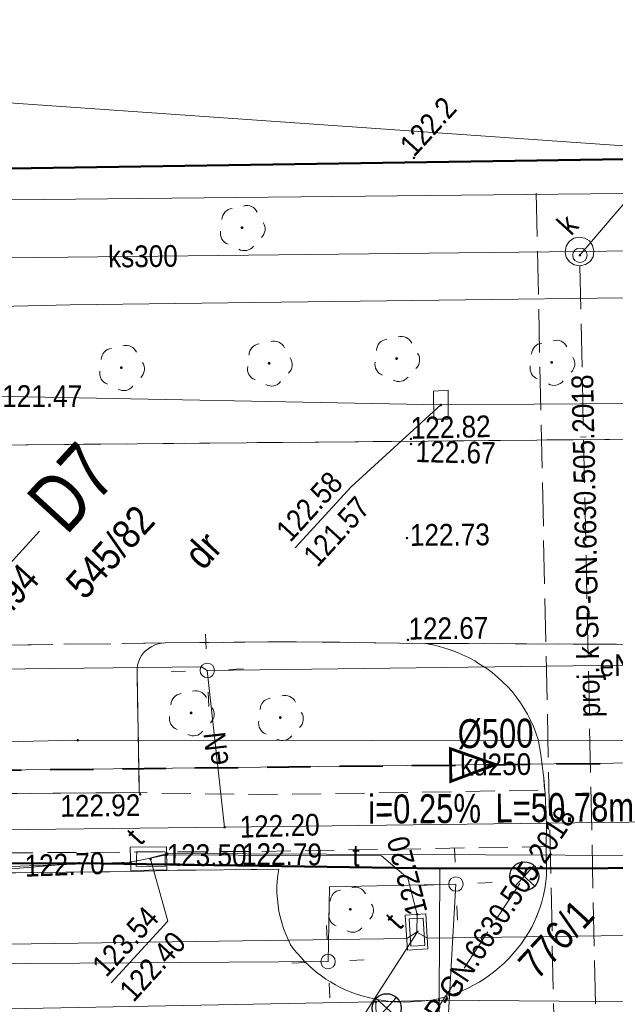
# Model space of a CAD drawing. Header units: metres. Extents: x 0 to 6446955, y 0 to 5658558.
# Tile 5 of 188: x 6441550 to 6441570, y 5653987 to 5654021. Entities that reach past the tile are written whole.
import ezdxf
from ezdxf.enums import TextEntityAlignment as Align

# ---------------------------------------------------------------- set-up
doc = ezdxf.new("R2010")
doc.units = ezdxf.units.M
doc.header["$MEASUREMENT"] = 0
for name, pattern in [('1.0_0.5', [1.5, 1, -0.5]), ('1.5_0.5', [2, 1.5, -0.5]), ('1.5_1.0', [2.5, 1.5, -1]), ('219-500', [0]), ('PRZER3-1', [4, 3, -1])]:
    doc.linetypes.add(name, pattern=pattern)
doc.layers.get('0').update_dxf_attribs({"color": 2, "linetype": 'CONTINUOUS', "lineweight": 5})
doc.layers.add('!kanalizacja deszczowa', color=24, linetype='1.5_1.0', lineweight=40)
doc.layers.add('z - MPZT', color=121, linetype='PRZER3-1', lineweight=18)
for name, color, linetype in [('203-punkt graniczny', 7, 'CONTINUOUS'), ('210-oznaczenie konturu użytku gruntowego', 7, 'CONTINUOUS'), ('211-numer działki ewidencyjnej', 7, 'CONTINUOUS'), ('217-kontur klasyfikacyjny', 7, 'CONTINUOUS'), ('218-kontur użytku gruntowego', 7, 'CONTINUOUS'), ('219-działka ewidencyjna', 7, 'CONTINUOUS'), ('chodnik', 7, 'CONTINUOUS'), ('drzewo liściaste', 7, 'CONTINUOUS'), ('jezdnia', 7, 'CONTINUOUS'), ('komora podziemna', 7, 'CONTINUOUS'), ('krawężnik', 7, 'CONTINUOUS'), ('latarnia', 7, 'CONTINUOUS'), ('Liczby', 24, 'CONTINUOUS'), ('Linie_odn', 24, 'CONTINUOUS'), ('Opis_PZ', 24, 'CONTINUOUS'), ('pikieta naturalna', 7, 'CONTINUOUS'), ('pikieta naturalna-Atr2', 7, 'CONTINUOUS'), ('pikieta sztuczna', 7, 'CONTINUOUS'), ('pikieta sztuczna-Atr2', 7, 'CONTINUOUS'), ('przewód ciepłowniczy', 7, 'CONTINUOUS'), ('przewód elektroenergetyczny podziemny', 7, 'CONTINUOUS'), ('przewód elektroenergetyczny podziemny-Atr1', 7, 'CONTINUOUS'), ('przewód kanalizacyjny', 7, 'CONTINUOUS'), ('przewód kanalizacyjny - ob. projektowany', 7, 'CONTINUOUS'), ('przewód kanalizacyjny - ob. projektowany-Atr1', 7, 'CONTINUOUS'), ('przewód kanalizacyjny-Atr1', 7, 'CONTINUOUS'), ('przewód telekomunikacyjny podziemny', 7, 'CONTINUOUS'), ('przewód telekomunikacyjny podziemny-Atr1', 7, 'CONTINUOUS'), ('przewód wodociągowy', 7, 'CONTINUOUS'), ('przewód wodociągowy - ob. projektowany', 7, 'CONTINUOUS'), ('rzedna', 7, 'CONTINUOUS'), ('rzedna-Atr2', 7, 'CONTINUOUS'), ('rzedna-Atr3', 7, 'CONTINUOUS'), ('Teksty', 24, 'CONTINUOUS'), ('wylot kanału - ob. projektowany', 7, 'CONTINUOUS'), ('Wymiary', 7, 'CONTINUOUS'), ('właz do komory lub kanału', 7, 'CONTINUOUS'), ('właz do komory lub kanału - okrągły', 7, 'CONTINUOUS'), ('właz do komory lub kanału - okrągły-Atr17', 7, 'CONTINUOUS'), ('właz do komory lub kanału-Atr17', 7, 'CONTINUOUS')]:
    doc.layers.add(name, color=color, linetype=linetype)
doc.styles.add('MapaZas', font='geodezja.shx', dxfattribs={"width": 0.9})
doc.styles.get("Standard").update_dxf_attribs({"font": 'Working1250', "width": 0.75})

# ---------------------------------------------------------------- blocks, each defined once
blk = doc.blocks.new('203')
at = {"linetype": 'Continuous', "lineweight": 0}
h = blk.add_hatch(color=0, dxfattribs=at)
edge = h.paths.add_edge_path()
edge.add_arc((0, 0), 0.045, 0, 360)
blk = doc.blocks.new('PW01')
at = {"linetype": 'Continuous', "lineweight": 13}
h = blk.add_hatch(color=0, dxfattribs=at)
edge = h.paths.add_edge_path()
edge.add_arc((0, 0), 0.045, 0, 360)
blk = doc.blocks.new('OP021')
at = {"linetype": 'Continuous', "lineweight": 13}
h = blk.add_hatch(color=0, dxfattribs=at)
edge = h.paths.add_edge_path()
edge.add_arc((0, 0), 0.05, 0, 360)
at = {"color": 0, "linetype": 'Continuous', "lineweight": 13}
for centre, start, end in [((0, 0.4), 49.272, 130.728), ((-0.38, 0.124), 121.308, 202.548), ((0.38, 0.124), 337.452, 58.692), ((-0.235, -0.324), 193.221, 274.871), ((0.235, -0.324), 265.129, 346.779)]:
    blk.add_arc(centre, 0.4, start, end, dxfattribs=at)
blk = doc.blocks.new('SM01')
at = {"color": 0, "linetype": 'Continuous', "lineweight": 13}
for p, q in [((-0.53, 0.531), (-0.883, 0.884)), ((0.531, 0.531), (0.884, 0.884)), ((-0.53, -0.53), (-0.883, -0.883)), ((0.531, -0.53), (0.884, -0.883))]:
    blk.add_line(p, q, dxfattribs=at)
blk.add_circle((0, 0), 0.25, dxfattribs=at)
blk = doc.blocks.new('US22')
at = {"color": 0, "linetype": 'Continuous', "lineweight": 13}
blk.add_circle((0, 0), 0.25, dxfattribs=at)
blk = doc.blocks.new('SUKE')
at = {"color": 0, "linetype": 'Continuous'}
for p, q in [((0, 0.5), (0, -0.5)), ((-0.5, 0), (0.5, 0))]:
    blk.add_line(p, q, dxfattribs=at)
blk.add_circle((-0.001, -0.001), 0.5, dxfattribs=at)

msp = doc.modelspace()

# ---------------------------------------------------------------- linework, layer by layer
at = {"layer": '!kanalizacja deszczowa', "linetype": 'ByBlock'}
msp.add_lwpolyline([(6441566.299, 5653995.454, 0.1, 0.1, 0), (6441564.742, 5653996.001, 0.1, 0.1, 0), (6441564.755, 5653994.872, 0.1, 0.1, 0)], format="xyseb", close=True, dxfattribs=at)
at = {"layer": '!kanalizacja deszczowa'}
msp.add_lwpolyline([(6441527.254, 5653995.031), (6441540.913, 5653995.167), (6441591.686, 5653995.74), (6441636.096, 5653995.835), (6441645.348, 5653991.087), (6441715.14, 5653992.167), (6441784.831, 5653993.245), (6441843.919, 5653994.159), (6441848.538, 5653977.316)], dxfattribs=at)
at = {"layer": '217-kontur klasyfikacyjny', "color": 0, "linetype": 'Continuous', "lineweight": 13}
for points in [[(6441575.995, 5654016.453), (6441510.639, 5654021.031)], [(6441510.639, 5654021.031), (6441575.995, 5654016.453)], [(6441510.643, 5654015.454), (6441575.995, 5654016.453)]]:
    msp.add_lwpolyline(points, dxfattribs=at)
at = {"layer": '217-kontur klasyfikacyjny', "color": 0, "linetype": 'Continuous', "lineweight": 13, "flags": 128}
for points in [[(6441581.833, 5653991.895), (6441564.38, 5653991.862)], [(6441564.38, 5653991.862), (6441564.347, 5653987.31)], [(6441564.347, 5653987.31), (6441578.175, 5653987.204)]]:
    msp.add_lwpolyline(points, dxfattribs=at)
at = {"layer": '218-kontur użytku gruntowego', "color": 0, "linetype": 'Continuous', "lineweight": 13}
for points in [[(6441510.643, 5654015.454), (6441575.995, 5654016.453)], [(6441575.995, 5654016.453), (6441510.643, 5654015.454)]]:
    msp.add_lwpolyline(points, dxfattribs=at)
at = {"layer": '218-kontur użytku gruntowego', "color": 0, "linetype": 'Continuous', "lineweight": 13, "flags": 128}
for points in [[(6441551.901, 5653992.049), (6441535.809, 5653990.689)], [(6441535.809, 5653990.689), (6441551.901, 5653992.049)], [(6441564.38, 5653991.862), (6441551.901, 5653992.049)], [(6441551.901, 5653992.049), (6441564.38, 5653991.862)], [(6441581.833, 5653991.895), (6441564.38, 5653991.862)], [(6441564.38, 5653991.862), (6441581.833, 5653991.895)], [(6441564.347, 5653987.31), (6441564.38, 5653991.862)], [(6441564.38, 5653991.862), (6441564.347, 5653987.31)], [(6441528.896, 5653986.619), (6441562.169, 5653987.256)], [(6441562.169, 5653987.256), (6441528.896, 5653986.619)], [(6441562.169, 5653987.256), (6441564.347, 5653987.31)], [(6441564.347, 5653987.31), (6441562.169, 5653987.256)], [(6441578.175, 5653987.204), (6441564.347, 5653987.31)], [(6441564.347, 5653987.31), (6441578.175, 5653987.204)]]:
    msp.add_lwpolyline(points, dxfattribs=at)
at = {"layer": '219-działka ewidencyjna', "color": 0, "linetype": '219-500', "lineweight": 13}
for points in [[(6441726.095, 5654018.726), (6441510.643, 5654015.453)], [(6441510.657, 5653995.377), (6441551.869, 5653996.294)], [(6441563.364, 5653931.905), (6441562.169, 5653987.256)]]:
    msp.add_lwpolyline(points, dxfattribs=at)
at = {"layer": '219-działka ewidencyjna', "color": 0, "linetype": '219-500', "lineweight": 13, "flags": 128}
for points in [[(6441551.869, 5653996.294), (6441612.778, 5653996.224)], [(6441551.901, 5653992.049), (6441535.809, 5653990.689)], [(6441564.38, 5653991.862), (6441551.901, 5653992.049)], [(6441581.833, 5653991.895), (6441564.38, 5653991.862)], [(6441564.347, 5653987.31), (6441564.38, 5653991.862)], [(6441562.169, 5653987.256), (6441528.896, 5653986.619)], [(6441564.347, 5653987.31), (6441562.169, 5653987.256)], [(6441564.347, 5653987.31), (6441564.228, 5653947.923)], [(6441564.347, 5653987.31), (6441578.175, 5653987.204)]]:
    msp.add_lwpolyline(points, dxfattribs=at)
at = {"layer": 'chodnik', "color": 0, "linetype": '1.0_0.5', "lineweight": 13, "flags": 128}
msp.add_lwpolyline([(6441558.224, 5653992.455), (6441568.041, 5653992.618), (6441568.046, 5653992.831), (6441568.055, 5653993.107), (6441568.058, 5653993.376), (6441568.053, 5653993.638), (6441568.041, 5653993.906), (6441568.029, 5653994.175), (6441568.01, 5653994.45), (6441567.998, 5653994.57), (6441558.223, 5653994.408), (6441553.995, 5653994.484), (6441528.629, 5653994.293), (6441526.662, 5653994.263), (6441519.629, 5653994.223), (6441512.941, 5653994.041), (6441513.008, 5653992.19)], close=True, dxfattribs=at)
at = {"layer": 'jezdnia', "color": 0, "linetype": '1.5_0.5', "lineweight": 13}
for points in [[(6441755.001, 5654008.123), (6441743.582, 5654008.03), (6441730.189, 5654007.886), (6441721.339, 5654007.787), (6441700.885, 5654007.926), (6441674.135, 5654007.512), (6441673.526, 5654007.513), (6441638.601, 5654007.249), (6441636.415, 5654007.231), (6441625.852, 5654007.126), (6441592.13, 5654006.858), (6441591.57, 5654006.883), (6441541.358, 5654006.419), (6441540.75, 5654006.421), (6441510.65, 5654006.179)], [(6441510.654, 5653999.274), (6441527.51, 5653999.277), (6441554.892, 5653999.655), (6441558.451, 5653999.691), (6441559.42, 5653999.698), (6441563.868, 5653999.639), (6441576.476, 5653999.579), (6441585.273, 5653999.754), (6441612.471, 5653999.976), (6441612.591, 5653999.974), (6441612.698, 5653999.971), (6441613.929, 5653999.983), (6441620.358, 5654000.089), (6441620.457, 5654000.094), (6441620.591, 5654000.093), (6441620.712, 5654000.091), (6441621.08, 5654000.093), (6441634.882, 5654000.255), (6441635.094, 5654000.264), (6441635.32, 5654000.26), (6441636.639, 5654000.219), (6441743.403, 5654000.994), (6441766.681, 5654001.184)], [(6441576.476, 5653999.579), (6441563.868, 5653999.639), (6441564.189, 5653999.576), (6441564.354, 5653999.533), (6441564.511, 5653999.484), (6441564.669, 5653999.434), (6441564.835, 5653999.378), (6441564.986, 5653999.321), (6441565.13, 5653999.256), (6441565.282, 5653999.185), (6441565.434, 5653999.114), (6441565.579, 5653999.035), (6441565.717, 5653998.949), (6441565.863, 5653998.857), (6441566.001, 5653998.771), (6441566.184, 5653998.63), (6441566.368, 5653998.476), (6441566.545, 5653998.314), (6441566.708, 5653998.151), (6441566.871, 5653997.974), (6441567.014, 5653997.789), (6441567.157, 5653997.59), (6441567.279, 5653997.397), (6441567.401, 5653997.19), (6441567.509, 5653996.983), (6441567.611, 5653996.768), (6441567.691, 5653996.545), (6441567.772, 5653996.322), (6441567.819, 5653996.062), (6441567.859, 5653995.795), (6441567.899, 5653995.528), (6441567.932, 5653995.253), (6441567.965, 5653994.993), (6441567.998, 5653994.57), (6441568.01, 5653994.45), (6441568.029, 5653994.175), (6441568.041, 5653993.906), (6441568.053, 5653993.638), (6441568.058, 5653993.376), (6441568.055, 5653993.107), (6441568.046, 5653992.831), (6441568.041, 5653992.618), (6441568.044, 5653992.561), (6441568.057, 5653991.628), (6441568.038, 5653991.4), (6441567.999, 5653991.165), (6441567.959, 5653990.944), (6441567.899, 5653990.715), (6441567.831, 5653990.492), (6441567.723, 5653990.212), (6441567.561, 5653989.858), (6441567.45, 5653989.662), (6441567.324, 5653989.465), (6441567.191, 5653989.275), (6441567.05, 5653989.092), (6441566.902, 5653988.916), (6441566.754, 5653988.753), (6441566.598, 5653988.598), (6441566.434, 5653988.449), (6441566.27, 5653988.314), (6441566.092, 5653988.179), (6441565.921, 5653988.051), (6441565.735, 5653987.937), (6441565.542, 5653987.829), (6441565.341, 5653987.729), (6441565.147, 5653987.635), (6441564.938, 5653987.555), (6441564.736, 5653987.482), (6441564.526, 5653987.417), (6441564.316, 5653987.365), (6441564.085, 5653987.319), (6441563.853, 5653987.288), (6441563.613, 5653987.263), (6441563.373, 5653987.253), (6441563.139, 5653987.249), (6441562.899, 5653987.253), (6441562.785, 5653987.262), (6441562.657, 5653987.271), (6441562.429, 5653987.303), (6441562.194, 5653987.342), (6441561.958, 5653987.395), (6441561.729, 5653987.456), (6441561.5, 5653987.517), (6441561.277, 5653987.599), (6441561.103, 5653987.676), (6441560.93, 5653987.754), (6441560.77, 5653987.846), (6441560.603, 5653987.945), (6441560.436, 5653988.043), (6441560.29, 5653988.15), (6441560.136, 5653988.264), (6441559.989, 5653988.385), (6441559.849, 5653988.513), (6441559.709, 5653988.641), (6441559.582, 5653988.784), (6441559.456, 5653988.927), (6441559.336, 5653989.064), (6441559.223, 5653989.221), (6441559.137, 5653989.409), (6441559.051, 5653989.596), (6441558.972, 5653989.791), (6441558.913, 5653989.993), (6441558.862, 5653990.189), (6441558.818, 5653990.393), (6441558.788, 5653990.597), (6441558.764, 5653990.808), (6441558.748, 5653991.012), (6441558.746, 5653991.218), (6441558.758, 5653991.423), (6441558.785, 5653991.63), (6441558.811, 5653991.836), (6441555.005, 5653991.796), (6441553.733, 5653991.754), (6441524.138, 5653991.463)]]:
    msp.add_lwpolyline(points, dxfattribs=at)
at = {"layer": 'jezdnia', "color": 0, "linetype": '1.5_0.5', "lineweight": 13, "flags": 128}
msp.add_lwpolyline([(6441554.892, 5653999.655), (6441527.51, 5653999.277), (6441527.645, 5653999.275), (6441527.888, 5653999.215), (6441528.098, 5653999.104), (6441528.282, 5653998.95), (6441528.418, 5653998.743), (6441528.506, 5653998.528), (6441528.537, 5653998.295), (6441528.629, 5653994.293), (6441553.995, 5653994.484), (6441553.917, 5653998.649), (6441553.919, 5653998.769), (6441553.935, 5653998.891), (6441553.973, 5653998.991), (6441554.017, 5653999.114), (6441554.069, 5653999.215), (6441554.143, 5653999.31), (6441554.197, 5653999.369), (6441554.327, 5653999.467), (6441554.43, 5653999.535), (6441554.534, 5653999.589), (6441554.646, 5653999.623), (6441554.772, 5653999.642)], close=True, dxfattribs=at)
at = {"layer": 'komora podziemna', "color": 0, "linetype": 'Continuous', "lineweight": 13, "flags": 128}
for points in [[(6441569.547, 5654013.543), (6441569.654, 5654013.378), (6441569.697, 5654013.189), (6441569.671, 5654012.996), (6441569.564, 5654012.836), (6441569.407, 5654012.723), (6441569.217, 5654012.679), (6441569.018, 5654012.713), (6441568.857, 5654012.819), (6441568.744, 5654012.977), (6441568.708, 5654013.159), (6441568.742, 5654013.359), (6441568.84, 5654013.526), (6441569.006, 5654013.632), (6441569.188, 5654013.669), (6441569.38, 5654013.642)], [(6441564.164, 5654007.382), (6441564.156, 5654008.351), (6441564.664, 5654008.387), (6441564.666, 5654007.383)], [(6441553.681, 5653992.601), (6441554.94, 5653992.614), (6441554.947, 5653991.822), (6441553.702, 5653991.795)], [(6441563.259, 5653989.038), (6441563.184, 5653990.245), (6441563.89, 5653990.291), (6441563.965, 5653989.083)]]:
    msp.add_lwpolyline(points, close=True, dxfattribs=at)
at = {"layer": 'krawężnik', "color": 0, "linetype": 'Continuous', "lineweight": 13}
for points in [[(6441510.65, 5654006.179), (6441540.75, 5654006.421), (6441541.358, 5654006.419), (6441591.57, 5654006.883)], [(6441563.868, 5653999.639), (6441564.032, 5653999.611), (6441564.189, 5653999.576), (6441564.354, 5653999.533), (6441564.511, 5653999.484), (6441564.669, 5653999.434), (6441564.827, 5653999.384), (6441564.986, 5653999.321), (6441565.13, 5653999.256), (6441565.282, 5653999.185), (6441565.434, 5653999.114), (6441565.579, 5653999.035), (6441565.717, 5653998.949), (6441565.863, 5653998.857), (6441566.001, 5653998.771), (6441566.184, 5653998.63), (6441566.368, 5653998.476), (6441566.545, 5653998.314), (6441566.708, 5653998.151), (6441566.871, 5653997.974), (6441567.014, 5653997.789), (6441567.157, 5653997.59), (6441567.279, 5653997.397), (6441567.401, 5653997.19), (6441567.509, 5653996.983), (6441567.611, 5653996.768), (6441567.691, 5653996.545), (6441567.772, 5653996.322), (6441567.819, 5653996.062), (6441567.859, 5653995.795), (6441567.899, 5653995.528), (6441567.932, 5653995.253), (6441567.965, 5653994.993), (6441567.984, 5653994.718), (6441567.998, 5653994.57), (6441568.01, 5653994.45), (6441568.029, 5653994.175), (6441568.041, 5653993.906), (6441568.053, 5653993.638), (6441568.058, 5653993.376), (6441568.055, 5653993.107), (6441568.046, 5653992.831), (6441568.041, 5653992.618), (6441568.044, 5653992.561), (6441568.057, 5653991.628), (6441568.038, 5653991.4), (6441567.999, 5653991.165), (6441567.959, 5653990.944), (6441567.899, 5653990.715), (6441567.831, 5653990.492), (6441567.748, 5653990.284), (6441567.658, 5653990.067), (6441567.561, 5653989.858), (6441567.45, 5653989.662), (6441567.324, 5653989.465), (6441567.191, 5653989.275), (6441567.05, 5653989.092), (6441566.902, 5653988.916), (6441566.754, 5653988.753), (6441566.598, 5653988.598), (6441566.434, 5653988.449), (6441566.27, 5653988.314), (6441566.092, 5653988.179), (6441565.921, 5653988.051), (6441565.735, 5653987.937), (6441565.542, 5653987.829), (6441565.341, 5653987.729), (6441565.147, 5653987.635), (6441564.938, 5653987.555), (6441564.736, 5653987.482), (6441564.526, 5653987.417), (6441564.316, 5653987.365), (6441564.085, 5653987.319), (6441563.853, 5653987.288), (6441563.613, 5653987.263), (6441563.373, 5653987.253), (6441563.139, 5653987.249), (6441562.899, 5653987.253), (6441562.657, 5653987.271), (6441562.429, 5653987.303), (6441562.194, 5653987.342), (6441561.958, 5653987.395), (6441561.729, 5653987.456), (6441561.5, 5653987.517), (6441561.277, 5653987.599), (6441561.103, 5653987.676), (6441560.93, 5653987.754), (6441560.77, 5653987.846), (6441560.603, 5653987.945), (6441560.436, 5653988.043), (6441560.29, 5653988.15), (6441560.136, 5653988.264), (6441559.989, 5653988.385), (6441559.849, 5653988.513), (6441559.709, 5653988.641), (6441559.582, 5653988.784), (6441559.456, 5653988.927), (6441559.336, 5653989.064), (6441559.223, 5653989.221), (6441559.137, 5653989.409), (6441559.051, 5653989.596), (6441558.972, 5653989.791), (6441558.913, 5653989.993), (6441558.862, 5653990.189), (6441558.818, 5653990.393), (6441558.788, 5653990.597), (6441558.764, 5653990.808), (6441558.748, 5653991.012), (6441558.746, 5653991.218), (6441558.758, 5653991.423), (6441558.785, 5653991.63), (6441558.811, 5653991.836), (6441555.005, 5653991.796), (6441553.733, 5653991.754), (6441524.138, 5653991.463)]]:
    msp.add_lwpolyline(points, dxfattribs=at)
at = {"layer": 'krawężnik', "color": 0, "linetype": 'Continuous', "lineweight": 13, "flags": 128}
for points in [[(6441563.868, 5653999.639), (6441559.42, 5653999.698), (6441558.451, 5653999.691), (6441554.892, 5653999.655)], [(6441528.629, 5653994.293), (6441553.995, 5653994.484), (6441553.917, 5653998.649), (6441553.919, 5653998.769), (6441553.935, 5653998.891), (6441553.973, 5653998.991), (6441554.017, 5653999.114), (6441554.069, 5653999.215), (6441554.143, 5653999.31), (6441554.197, 5653999.369), (6441554.327, 5653999.467), (6441554.43, 5653999.535), (6441554.534, 5653999.589), (6441554.646, 5653999.623), (6441554.772, 5653999.642), (6441554.892, 5653999.655)]]:
    msp.add_lwpolyline(points, dxfattribs=at)
at = {"layer": 'Linie_odn'}
msp.add_lwpolyline([(6441540.896, 5653995.172), (6441547.505, 5654000.193), (6441550.544, 5654003.512)], dxfattribs=at)
at = {"layer": 'przewód ciepłowniczy', "color": 0, "linetype": 'Continuous', "lineweight": 13, "flags": 128}
msp.add_lwpolyline([(6441752.762, 5654008.994), (6441747.95, 5654008.966), (6441747.838, 5654012.472), (6441743.854, 5654012.445), (6441743.904, 5654008.915), (6441701.875, 5654008.755), (6441667.004, 5654008.55), (6441666.862, 5654012.083), (6441662.945, 5654011.995), (6441663, 5654008.501), (6441605.73, 5654008.236), (6441570.962, 5654007.936), (6441570.835, 5654007.93), (6441564.411, 5654007.874)], dxfattribs=at)
at = {"layer": 'przewód ciepłowniczy', "color": 0, "linetype": 'Continuous', "lineweight": 13}
msp.add_lwpolyline([(6441564.411, 5654007.874), (6441548.939, 5654008.183), (6441548.865, 5654011.641), (6441544.958, 5654011.639), (6441544.896, 5654008.21), (6441510.648, 5654007.68)], dxfattribs=at)
at = {"layer": 'przewód elektroenergetyczny podziemny', "color": 0, "linetype": 'Continuous', "lineweight": 13, "flags": 128}
for points in [[(6441515.951, 5654010.715), (6441542.843, 5654011.121), (6441551.61, 5654011.337), (6441595.313, 5654011.889), (6441632.576, 5654012.115), (6441638.626, 5654012.134), (6441639.715, 5654012.168), (6441661.248, 5654012.288), (6441668.698, 5654012.192), (6441720.963, 5654012.795)], [(6441556.342, 5653998.706), (6441585.204, 5653999.072), (6441585.393, 5653998.967)], [(6441527.657, 5653998.504), (6441556.139, 5653998.825), (6441556.342, 5653998.706)], [(6441556.942, 5653993.29), (6441556.342, 5653998.706)], [(6441585.797, 5653993.648), (6441556.942, 5653993.29)], [(6441556.942, 5653993.29), (6441527.81, 5653992.941)]]:
    msp.add_lwpolyline(points, dxfattribs=at)
at = {"layer": 'przewód elektroenergetyczny podziemny', "color": 0, "linetype": 'Continuous', "lineweight": 13}
msp.add_lwpolyline([(6441535.822, 5653991.666), (6441538.184, 5653988.5), (6441560.516, 5653988.648), (6441560.564, 5653991.234), (6441564.934, 5653991.327), (6441564.3, 5653980.18), (6441562.271, 5653978.364), (6441562.37, 5653973.229), (6441562.675, 5653955.053), (6441563.002, 5653936.544), (6441563.091, 5653931.905)], dxfattribs=at)
at = {"layer": 'przewód kanalizacyjny', "color": 0, "linetype": 'Continuous', "lineweight": 13, "flags": 128}
for points in [[(6441598.906, 5654013.548), (6441569.202, 5654013.181)], [(6441569.202, 5654013.181), (6441539.037, 5654012.843)], [(6441591.686, 5653995.74), (6441540.913, 5653995.167)]]:
    msp.add_lwpolyline(points, dxfattribs=at)
at = {"layer": 'przewód kanalizacyjny - ob. projektowany', "color": 0, "linetype": '1.5_0.5', "lineweight": 13, "flags": 128}
for points in [[(6441569.217, 5654012.679), (6441569.822, 5653983.679)], [(6441569.435, 5654006.772), (6441569.237, 5654006.763)], [(6441567.135, 5653991.347), (6441562.876, 5653984.874)]]:
    msp.add_lwpolyline(points, dxfattribs=at)
at = {"layer": 'przewód telekomunikacyjny podziemny', "color": 0, "linetype": 'Continuous', "lineweight": 13}
msp.add_lwpolyline([(6441510.66, 5653991.32), (6441531.373, 5653991.279), (6441553.697, 5653992.085), (6441554.314, 5653992.211)], dxfattribs=at)
at = {"layer": 'przewód telekomunikacyjny podziemny', "color": 0, "linetype": 'Continuous', "lineweight": 13, "flags": 128}
for points in [[(6441611.371, 5653992.495), (6441610.704, 5653992.211), (6441601.663, 5653992.096), (6441582.425, 5653992.261), (6441554.965, 5653992.375), (6441554.314, 5653992.211)], [(6441554.314, 5653992.211), (6441554.939, 5653992.331), (6441562.358, 5653992.304), (6441563.27, 5653991.523), (6441563.593, 5653990.277), (6441563.578, 5653989.668)], [(6441530.432, 5653989.348), (6441530.794, 5653988.988), (6441563.234, 5653989.441), (6441563.578, 5653989.668), (6441563.948, 5653989.451), (6441578.52, 5653989.654), (6441578.882, 5653989.797), (6441578.972, 5653989.185), (6441580.17, 5653956.85), (6441580.177, 5653956.546)]]:
    msp.add_lwpolyline(points, dxfattribs=at)
at = {"layer": 'przewód wodociągowy', "color": 0, "linetype": 'Continuous', "lineweight": 13}
msp.add_lwpolyline([(6441510.644, 5654014.563), (6441584.028, 5654015.32)], dxfattribs=at)
at = {"layer": 'przewód wodociągowy - ob. projektowany', "color": 0, "linetype": '1.5_0.5', "lineweight": 13}
msp.add_lwpolyline([(6441567.705, 5654015.189), (6441568.44, 5653980.837), (6441568.962, 5653958.069), (6441569.207, 5653944.787), (6441569.21, 5653944.731), (6441569.499, 5653931.905)], dxfattribs=at)
at = {"layer": 'rzedna-Atr2', "color": 0, "lineweight": 13, "flags": 128}
for points in [[(6441569.215, 5654013.047), (6441571.106, 5654015.275), (6441573.029, 5654017.375)], [(6441564.411, 5654007.874), (6441561.308, 5654005.047), (6441559.38, 5654002.943)], [(6441554.386, 5653992.186), (6441554.976, 5653990.046), (6441553.027, 5653987.918)], [(6441563.599, 5653989.676), (6441561.592, 5653986.537), (6441559.687, 5653984.456)]]:
    msp.add_lwpolyline(points, dxfattribs=at)
at = {"layer": 'właz do komory lub kanału', "color": 0, "linetype": 'Continuous', "lineweight": 13, "flags": 128}
for points in [[(6441553.887, 5653991.938), (6441553.907, 5653992.448), (6441554.885, 5653992.435), (6441554.885, 5653991.932)], [(6441563.317, 5653990.124), (6441563.804, 5653990.152), (6441563.86, 5653989.206), (6441563.373, 5653989.178)]]:
    msp.add_lwpolyline(points, close=True, dxfattribs=at)
at = {"layer": 'z - MPZT', "color": 0, "linetype": 'Continuous', "lineweight": 50}
for points in [[(6441528.221, 5654015.72), (6441576.076, 5654016.447), (6441726.095, 5654018.726), (6441746.212, 5654019.018), (6441837.233, 5654020.324), (6441836.442, 5654033.302)], [(6441860.896, 5653952.911), (6441859.751, 5653973.497), (6441839.793, 5653972.342), (6441838.813, 5653990.553), (6441786.335, 5653990.619), (6441747.632, 5653989.99), (6441727.603, 5653989.794), (6441636.039, 5653988.592), (6441636.01, 5653991.359), (6441621.429, 5653991.204), (6441612.894, 5653991.182), (6441581.833, 5653991.895), (6441564.38, 5653991.862), (6441551.901, 5653992.049), (6441527.109, 5653991.929)]]:
    msp.add_lwpolyline(points, dxfattribs=at)

# ---------------------------------------------------------------- block references
at = {"layer": '203-punkt graniczny', "color": 0, "linetype": 'Continuous', "lineweight": 13, "rotation": 47.52228373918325}
for p in [(6441551.869, 5653996.294), (6441551.901, 5653992.049), (6441564.38, 5653991.862), (6441562.169, 5653987.256), (6441564.347, 5653987.31)]:
    msp.add_blockref('203', p, dxfattribs=at)
at = {"layer": 'drzewo liściaste', "color": 0, "linetype": 'Continuous', "lineweight": 13, "rotation": 47.52228373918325}
for p in [(6441557.544, 5654013.998), (6441562.882, 5654009.477), (6441553.376, 5654009.164), (6441558.48, 5654009.318), (6441568.239, 5654009.345), (6441555.784, 5653997.238), (6441558.863, 5653997.076), (6441561.285, 5653990.452)]:
    msp.add_blockref('OP021', p, dxfattribs=at)
at = {"layer": 'latarnia', "color": 0, "linetype": 'Continuous', "lineweight": 13, "rotation": 47.52228373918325}
for p in [(6441556.342, 5653998.706), (6441564.934, 5653991.327), (6441560.516, 5653988.648)]:
    msp.add_blockref('SM01', p, dxfattribs=at)
at = {"layer": 'pikieta naturalna', "color": 0, "linetype": 'Continuous', "lineweight": 13, "rotation": 47.52228373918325}
msp.add_blockref('PW01', (6441563.483, 5654016.411), dxfattribs=at)
at = {"layer": 'pikieta sztuczna', "color": 0, "linetype": 'Continuous', "lineweight": 13, "rotation": 47.52228373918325}
for p in [(6441563.379, 5654006.703), (6441563.38, 5654006.526), (6441563.24, 5654003.278), (6441563.275, 5653999.762), (6441554.025, 5653994.428)]:
    msp.add_blockref('PW01', p, dxfattribs=at)
at = {"layer": 'rzedna', "color": 0, "linetype": 'Continuous', "lineweight": 13, "rotation": 47.52228373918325}
for p in [(6441569.215, 5654013.047), (6441564.411, 5654007.874), (6441556.942, 5653993.29), (6441554.386, 5653992.186), (6441554.939, 5653992.331), (6441554.965, 5653992.375), (6441553.697, 5653992.085), (6441563.593, 5653990.277), (6441563.599, 5653989.676)]:
    msp.add_blockref('PW01', p, dxfattribs=at)
at = {"layer": 'wylot kanału - ob. projektowany', "color": 0, "linetype": 'Continuous', "lineweight": 13, "rotation": 47.52228373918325}
for p in [(6441567.294, 5653991.594), (6441562.54, 5653987.039)]:
    msp.add_blockref('SUKE', p, dxfattribs=at)
at = {"layer": 'właz do komory lub kanału - okrągły', "color": 0, "linetype": 'Continuous', "lineweight": 13, "rotation": 47.52228373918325}
msp.add_blockref('US22', (6441569.215, 5654013.047), dxfattribs=at)

# ---------------------------------------------------------------- texts
at = {"layer": '210-oznaczenie konturu użytku gruntowego', "color": 0, "linetype": 'Continuous', "lineweight": 13, "style": 'MapaZas', "width": 0.9}
msp.add_text('dr', height=1, rotation=47.5223, dxfattribs=at).set_placement((6441556.196, 5654002.126))
at = {"layer": '211-numer działki ewidencyjnej', "color": 0, "linetype": 'Continuous', "lineweight": 13, "style": 'MapaZas', "width": 0.9}
msp.add_text('545/82', height=1, rotation=47.5223, dxfattribs=at).set_placement((6441551.373, 5654001.779), align=Align.TOP_LEFT)
msp.add_text('776/1', height=1, rotation=47.5223, dxfattribs=at).set_placement((6441567.741, 5653987.979))
at = {"layer": 'Liczby', "color": 24, "width": 0.8}
msp.add_text('i=0.25%', height=1, rotation=0.5223, dxfattribs=at).set_placement((6441565.801, 5653993.444), align=Align.RIGHT)
msp.add_text('L=50.78m', height=1, rotation=0.5223, dxfattribs=at).set_placement((6441566.301, 5653993.449))
at = {"layer": 'Opis_PZ', "width": 0.8}
msp.add_text('D7', height=2, rotation=47.5223, dxfattribs=at).set_placement((6441551.472, 5654003.34))
at = {"layer": 'pikieta naturalna-Atr2', "color": 0, "lineweight": 13, "style": 'MapaZas', "width": 0.9}
msp.add_text('122.2', height=0.75, rotation=47.5223, dxfattribs=at).set_placement((6441563.483, 5654016.411))
at = {"layer": 'pikieta sztuczna-Atr2', "color": 0, "lineweight": 13, "style": 'MapaZas', "width": 0.9}
for s, rotation, p in [('122.82', 1.3503, (6441563.379, 5654006.703)), ('122.73', 0.4563, (6441563.344, 5654003.007)), ('122.67', 0.7253, (6441563.296, 5653999.77))]:
    msp.add_text(s, height=0.75, rotation=rotation, dxfattribs=at).set_placement(p)
msp.add_text('122.67', height=0.75, rotation=358.6243, dxfattribs=at).set_placement((6441563.552, 5654006.654), align=Align.TOP_LEFT)
msp.add_text('122.92', height=0.75, rotation=0.6723, dxfattribs=at).set_placement((6441554.025, 5653994.428), align=Align.TOP_RIGHT)
at = {"layer": 'przewód elektroenergetyczny podziemny-Atr1', "color": 0, "lineweight": 13, "style": 'MapaZas', "width": 0.9}
for s, rotation, p in [('eNA', 0.7253, (6441570.773, 5653998.889)), ('eN', 96.3163, (6441556.646, 5653996.002))]:
    msp.add_text(s, height=0.75, rotation=rotation, dxfattribs=at).set_placement(p, align=Align.MIDDLE_CENTER)
at = {"layer": 'przewód kanalizacyjny - ob. projektowany-Atr1', "color": 0, "lineweight": 13, "style": 'MapaZas', "width": 0.9}
for rotation, p in [(91.1923, (6441569.417, 5654003.005)), (56.6523, (6441565.536, 5653988.919))]:
    msp.add_text('proj. k SP-GN.6630.505.2018', height=0.75, rotation=rotation, dxfattribs=at).set_placement(p, align=Align.MIDDLE_CENTER)
at = {"layer": 'przewód kanalizacyjny-Atr1', "color": 0, "lineweight": 13, "style": 'MapaZas', "width": 0.9}
for s, rotation, p in [('ks300', 0.6423, (6441554.12, 5654013.012)), ('kd250', 0.6473, (6441566.303, 5653995.458))]:
    msp.add_text(s, height=0.75, rotation=rotation, dxfattribs=at).set_placement(p, align=Align.MIDDLE_CENTER)
at = {"layer": 'przewód telekomunikacyjny podziemny-Atr1', "color": 0, "lineweight": 13, "style": 'MapaZas', "width": 0.9}
msp.add_text('t', height=0.75, rotation=359.7913, dxfattribs=at).set_placement((6441561.48, 5653992.308), align=Align.MIDDLE_CENTER)
at = {"layer": 'rzedna-Atr2', "color": 0, "lineweight": 13, "style": 'MapaZas', "width": 0.9}
for s, rotation, p in [('121.47', 359.8883, (6441549.26, 5654007.808)), ('122.20', 1.7343, (6441557.475, 5653992.924))]:
    msp.add_text(s, height=0.75, rotation=rotation, dxfattribs=at).set_placement(p)
for s, p in [('122.58', (6441559.375, 5654002.948)), ('123.54', (6441553.021, 5653987.923))]:
    msp.add_text(s, height=0.75, rotation=47.5223, dxfattribs=at).set_placement(p, align=Align.BOTTOM_LEFT)
for s, rotation, p in [('122.20', 104.5733, (6441563.593, 5653990.277)), ('123.50', 359.7903, (6441554.939, 5653992.331)), ('122.79', 359.7623, (6441557.542, 5653992.361)), ('122.70', 2.0683, (6441550.036, 5653991.952))]:
    msp.add_text(s, height=0.75, rotation=rotation, dxfattribs=at).set_placement(p, align=Align.MIDDLE_LEFT)
at = {"layer": 'rzedna-Atr3', "color": 0, "lineweight": 13, "style": 'MapaZas', "width": 0.9}
for s, p in [('121.57', (6441560.315, 5654002.087)), ('122.40', (6441553.961, 5653987.062))]:
    msp.add_text(s, height=0.75, rotation=47.5223, dxfattribs=at).set_placement(p, align=Align.BOTTOM_LEFT)
at = {"layer": 'Teksty', "width": 0.8}
msp.add_text('119.94', height=1, rotation=47.5223, dxfattribs=at).set_placement((6441548.39, 5653999.382))
at = {"layer": 'Wymiary', "color": 24, "width": 0.8}
msp.add_text('%%C500', height=1, rotation=0.5223, dxfattribs=at).set_placement((6441564.997, 5653996.017))
at = {"layer": 'właz do komory lub kanału - okrągły-Atr17', "color": 0, "lineweight": 13, "style": 'MapaZas', "width": 0.9}
msp.add_text('k', height=0.75, rotation=47.5223, dxfattribs=at).set_placement((6441568.911, 5654013.692))
at = {"layer": 'właz do komory lub kanału-Atr17', "color": 0, "lineweight": 13, "style": 'MapaZas', "width": 0.9}
for p in [(6441554.034, 5653992.617), (6441562.982, 5653989.698)]:
    msp.add_text('t', height=0.75, rotation=47.5223, dxfattribs=at).set_placement(p)

doc.saveas('drawing.dxf')
